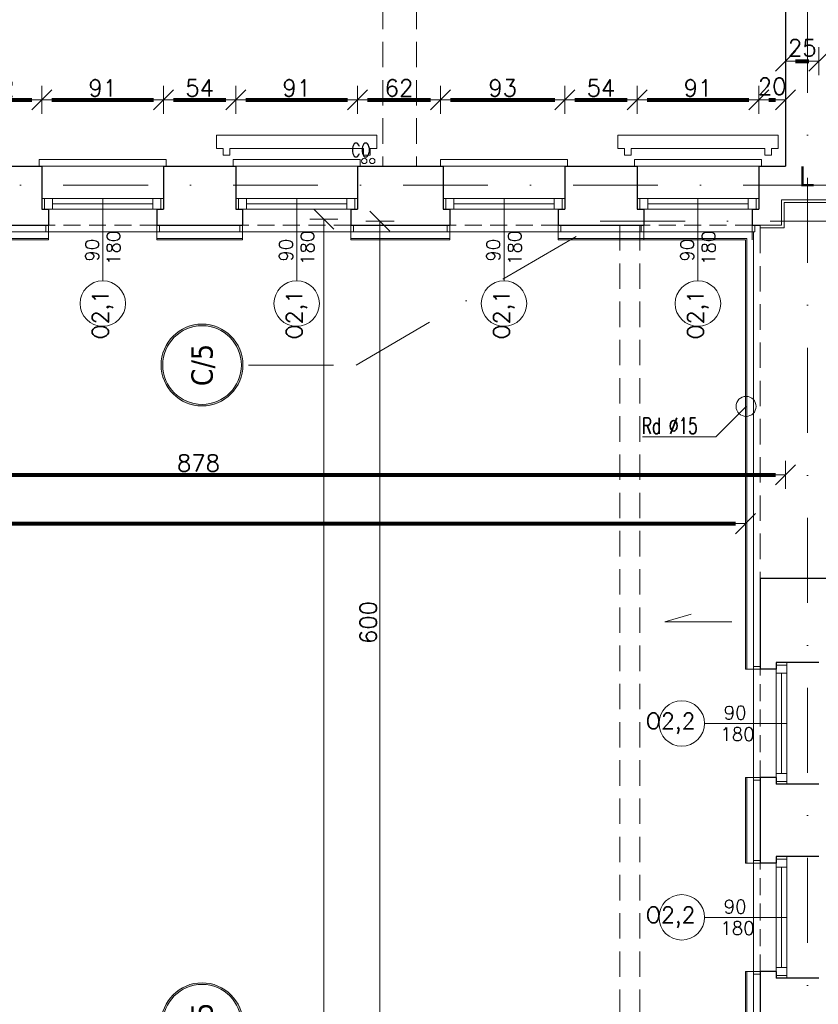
# Model space of a CAD drawing. Header units: metres. Extents: x 7408630 to 15602436, y 5561464 to 13303678.
# Tile 115 of 123: x 7413172 to 7413770, y 5565421 to 5566157. Entities that reach past the tile are written whole.
import ezdxf
from ezdxf.enums import TextEntityAlignment as Align

# ---------------------------------------------------------------- set-up
doc = ezdxf.new("R2010")
doc.units = ezdxf.units.M
doc.header["$MEASUREMENT"] = 0
doc.linetypes.add('DASHDOT', pattern=[25.4, 12.7, -6.35, 0, -6.35])
doc.linetypes.add('HIDDEN', pattern=[9.525, 6.35, -3.175])
for name, color, linetype, lineweight in [('!! 0_ Istn-okna', 6, 'Continuous', 13), ('!! 0_ Istn-sciany', 3, 'Continuous', 30), ('!! 0_ Istn-widok', 1, 'Continuous', 15), ('!! 0_ Opis', 8, 'Continuous', 13), ('!! 0_Istn-armatura', 6, 'Continuous', 9), ('!! 0_Istn-cienka', 4, 'Continuous', 9), ('!! 0_Opis_okna', 8, 'Continuous', 15), ('!! 0_Opis_pom', 9, 'Continuous', 13), ('!! 0_Osie', 1, 'DASHDOT', 13), ('!! 1_ tynk zewn  - nowy', 21, 'Continuous', 20), ('!! 1_OPIS POM NOWE', 140, 'Continuous', 5), ('!! 2_ remont Ocieplenie', 4, 'ZIGZAG', 5), ('!! wymiary osi', 250, 'Continuous', 5), ('0-osie-liniA', 14, 'DASHDOT', 5), ('0-osie-tx', 66, 'Continuous', 9), ('Granica', 112, 'Continuous', 80)]:
    doc.layers.add(name, color=color, linetype=linetype, lineweight=lineweight)
doc.layers.add('!! 0_Istn-grzejniki', color=7, linetype='Continuous', lineweight=0, plot=False)
doc.layers.add('Powierzchnia', color=140, linetype='Continuous', lineweight=5, plot=False)
doc.layers.add('!! 2_oznaczenia narozniki', color=7, linetype='Continuous')
doc.styles.add('50', font='ROMANS.shx', dxfattribs={"width": 0.8, "oblique": 10, "height": 10})
doc.styles.add('ARCHETYP', font='romans.shx', dxfattribs={"height": 15})
doc.styles.add('ARIAL', font='tahoma.ttf')
doc.styles.add('TAHOMA', font='tahoma.ttf')
doc.styles.add('TXT', font='simplex.shx')
doc.linetypes.add('ZIGZAG', pattern='A,0.00254,-5.08,[131,ltypeshp.shx,S=5.08,R=0,X=-5.08,Y=0],-10.16,[131,ltypeshp.shx,S=5.08,R=180,X=5.08,Y=0],-5.08', length=20.32254)
doc.dimstyles.new('DIM50', dxfattribs={"dimscale": 5, "dimtxt": 2, "dimasz": 1, "dimexe": 0, "dimexo": 0, "dimgap": 0.5, "dimtad": 1, "dimdec": 4, "dimrnd": 0.5, "dimdsep": 46, "dimtxsty": 'TXT', "dimblk": 'TICK1', "dimblk1": 'TICK1', "dimblk2": 'TICK1', "dimsah": 1, "dimcen": 0, "dimse1": 1, "dimse2": 1, "dimclrd": 1, "dimclre": 7, "dimclrt": 9, "dimadec": 0, "dimazin": 0, "dimtfac": 1, "dimtdec": 4, "dimtmove": 2, "dimatfit": 3, "dimldrblk": 'TICK1', "dimfxl": 1, "dimtolj": 1, "dimarcsym": 0})

# ---------------------------------------------------------------- blocks, each defined once
blk = doc.blocks.new('*U430')
h = blk.add_hatch(color=256)
edge = h.paths.add_edge_path()
edge.add_arc((0, 0), 30.6, 0, 360)
edge = h.paths.add_edge_path(flags=17)
edge.add_arc((0, 0), 29.4, 0, 360)
for radius in [30.6, 29.4]:
    blk.add_circle((0, 0), radius)
at = {"style": 'TAHOMA', "flags": 8}
blk.add_attdef('ANSICHTSNUMMER', text='', height=16, dxfattribs=at).set_placement((0, 0), align=Align.MIDDLE_CENTER)
blk = doc.blocks.new('TICK1')
at = {"color": 2}
blk.add_line((-1, -1), (1, 1), dxfattribs=at)
at = {"color": 0}
for p, q in [((0, -1.4), (0, 1.4)), ((0, 0), (-1, 0))]:
    blk.add_line(p, q, dxfattribs=at)
blk = doc.blocks.new('*D1026')
at = {"layer": '!! wymiary osi', "color": 1, "lineweight": -2, "transparency": 16777216}
blk.add_line((51630.44, -197482.59), (51630.44, -195696.09), dxfattribs=at)
at = {"layer": 'DEFPOINTS', "color": 0, "transparency": 16777216}
for p in [(51630.44, -195688.59), (51851.71, -195688.59), (51851.71, -197490.09)]:
    blk.add_point(p, dxfattribs=at)
at = {"layer": '!! wymiary osi', "color": 1, "lineweight": -2, "transparency": 16777216, "xscale": 7.5, "yscale": 7.5, "zscale": 7.5}
for p, rotation in [((51630.44, -195688.59), 90), ((51630.44, -197490.09), 270)]:
    blk.add_blockref('TICK1', p, dxfattribs=dict(at, rotation=rotation))
at = {"layer": '!! wymiary osi', "color": 9, "transparency": 16777216, "insert": (51621.69, -196589.34), "char_height": 12.5, "attachment_point": 5, "rotation": 90, "style": 'TXT'}
blk.add_mtext('\\A1;1801.5', dxfattribs=at)
blk = doc.blocks.new('*D1030')
at = {"layer": '!! wymiary osi', "color": 1, "lineweight": -2, "transparency": 16777216}
blk.add_line((51672.46, -196282.59), (51672.46, -195697.59), dxfattribs=at)
at = {"layer": 'DEFPOINTS', "color": 0, "transparency": 16777216}
for p in [(51672.46, -195690.09), (51837.14, -195690.09), (51672.46, -196290.09)]:
    blk.add_point(p, dxfattribs=at)
at = {"layer": '!! wymiary osi', "color": 1, "lineweight": -2, "transparency": 16777216, "xscale": 7.5, "yscale": 7.5, "zscale": 7.5}
for p, rotation in [((51672.46, -195690.09), 90), ((51672.46, -196290.09), 270)]:
    blk.add_blockref('TICK1', p, dxfattribs=dict(at, rotation=rotation))
at = {"layer": '!! wymiary osi', "color": 9, "transparency": 16777216, "insert": (51663.71, -195990.09), "char_height": 12.5, "attachment_point": 5, "rotation": 90, "style": 'TXT'}
blk.add_mtext('\\A1;600', dxfattribs=at)
blk = doc.blocks.new('1_ok-opis')
blk.add_line((0, 111.61), (0, 50))
blk.add_circle((0, 128.61), 17)
at = {"style": '50', "oblique": 10, "width": 0.8}
for tag, rotation, p in [('NR', 90, (0, 128.61)), ('NR', 270, (0, 128.61)), ('SZEROKOŚĆ', 90, (-8, 78.29)), ('WYSOKOŚĆ', 270, (-8, 78.29)), ('WYSOKOŚĆ', 90, (8, 78.29)), ('SZEROKOŚĆ', 270, (8, 78.29))]:
    blk.add_attdef(tag, text='', height=10, rotation=rotation, dxfattribs=at).set_placement(p, align=Align.MIDDLE)
blk = doc.blocks.new('*D454')
at = {"layer": '!! wymiary osi', "color": 1, "lineweight": -2, "transparency": 16777216}
blk.add_line((73548.92, -195818.17), (74411.92, -195818.17), dxfattribs=at)
at = {"layer": 'DEFPOINTS', "color": 0, "transparency": 16777216}
for p in [(74419.42, -195818.17), (73541.42, -195854.74), (74419.42, -195854.74)]:
    blk.add_point(p, dxfattribs=at)
at = {"layer": '!! wymiary osi', "color": 1, "lineweight": -2, "transparency": 16777216, "xscale": 7.5, "yscale": 7.5, "zscale": 7.5, "rotation": 180}
blk.add_blockref('TICK1', (73541.42, -195818.17), dxfattribs=at)
at = {"layer": '!! wymiary osi', "color": 1, "lineweight": -2, "transparency": 16777216, "xscale": 7.5, "yscale": 7.5, "zscale": 7.5}
blk.add_blockref('TICK1', (74419.42, -195818.17), dxfattribs=at)
at = {"layer": '!! wymiary osi', "color": 9, "transparency": 16777216, "insert": (73980.42, -195809.42), "char_height": 12.5, "attachment_point": 5, "style": 'TXT'}
blk.add_mtext('\\A1;878', dxfattribs=at)
blk = doc.blocks.new('*D455')
at = {"layer": '!! wymiary osi', "color": 1, "lineweight": -2, "transparency": 16777216}
blk.add_line((74426.92, -195509.02), (74436.92, -195509.02), dxfattribs=at)
at = {"layer": 'DEFPOINTS', "color": 0, "transparency": 16777216}
for p in [(74444.42, -195509.02), (74419.42, -195545.59), (74444.42, -195545.59)]:
    blk.add_point(p, dxfattribs=at)
at = {"layer": '!! wymiary osi', "color": 1, "lineweight": -2, "transparency": 16777216, "xscale": 7.5, "yscale": 7.5, "zscale": 7.5, "rotation": 180}
blk.add_blockref('TICK1', (74419.42, -195509.02), dxfattribs=at)
at = {"layer": '!! wymiary osi', "color": 1, "lineweight": -2, "transparency": 16777216, "xscale": 7.5, "yscale": 7.5, "zscale": 7.5}
blk.add_blockref('TICK1', (74444.42, -195509.02), dxfattribs=at)
at = {"layer": '!! wymiary osi', "color": 9, "transparency": 16777216, "insert": (74431.92, -195499.02), "char_height": 12.5, "attachment_point": 5, "style": 'TXT'}
blk.add_mtext('\\A1;25', dxfattribs=at)
blk = doc.blocks.new('*D479')
at = {"layer": '!! wymiary osi', "color": 1, "lineweight": -2, "transparency": 16777216}
blk.add_line((71321.92, -195854.74), (74381.92, -195854.74), dxfattribs=at)
at = {"layer": 'DEFPOINTS', "color": 0, "transparency": 16777216}
for p in [(71314.42, -195642.59), (74389.42, -195642.59), (74389.42, -195854.74)]:
    blk.add_point(p, dxfattribs=at)
at = {"layer": '!! wymiary osi', "color": 1, "lineweight": -2, "transparency": 16777216, "xscale": 7.5, "yscale": 7.5, "zscale": 7.5, "rotation": 180}
blk.add_blockref('TICK1', (71314.42, -195854.74), dxfattribs=at)
at = {"layer": '!! wymiary osi', "color": 1, "lineweight": -2, "transparency": 16777216, "xscale": 7.5, "yscale": 7.5, "zscale": 7.5}
blk.add_blockref('TICK1', (74389.42, -195854.74), dxfattribs=at)
at = {"layer": '!! wymiary osi', "color": 9, "transparency": 16777216, "insert": (72851.92, -195845.99), "char_height": 12.5, "attachment_point": 5, "style": 'TXT'}
blk.add_mtext('\\A1;3075', dxfattribs=at)
blk = doc.blocks.new('*D493')
at = {"layer": '!! wymiary osi', "color": 1, "lineweight": -2, "transparency": 16777216}
blk.add_line((73808.92, -195537.8), (73855.92, -195537.8), dxfattribs=at)
at = {"layer": 'DEFPOINTS', "color": 0, "transparency": 16777216}
for p in [(73863.42, -195537.8), (73801.42, -195587.59), (73863.42, -195587.59)]:
    blk.add_point(p, dxfattribs=at)
at = {"layer": '!! wymiary osi', "color": 1, "lineweight": -2, "transparency": 16777216, "xscale": 7.5, "yscale": 7.5, "zscale": 7.5, "rotation": 180}
blk.add_blockref('TICK1', (73801.42, -195537.8), dxfattribs=at)
at = {"layer": '!! wymiary osi', "color": 1, "lineweight": -2, "transparency": 16777216, "xscale": 7.5, "yscale": 7.5, "zscale": 7.5}
blk.add_blockref('TICK1', (73863.42, -195537.8), dxfattribs=at)
at = {"layer": '!! wymiary osi', "color": 9, "transparency": 16777216, "insert": (73832.42, -195529.05), "char_height": 12.5, "attachment_point": 5, "style": 'TXT'}
blk.add_mtext('\\A1;62', dxfattribs=at)
blk = doc.blocks.new('*D494')
at = {"layer": '!! wymiary osi', "color": 1, "lineweight": -2, "transparency": 16777216}
blk.add_line((73870.92, -195537.8), (73946.92, -195537.8), dxfattribs=at)
at = {"layer": 'DEFPOINTS', "color": 0, "transparency": 16777216}
for p in [(73954.42, -195537.8), (73863.42, -195587.59), (73954.42, -195587.59)]:
    blk.add_point(p, dxfattribs=at)
at = {"layer": '!! wymiary osi', "color": 1, "lineweight": -2, "transparency": 16777216, "xscale": 7.5, "yscale": 7.5, "zscale": 7.5, "rotation": 180}
blk.add_blockref('TICK1', (73863.42, -195537.8), dxfattribs=at)
at = {"layer": '!! wymiary osi', "color": 1, "lineweight": -2, "transparency": 16777216, "xscale": 7.5, "yscale": 7.5, "zscale": 7.5}
blk.add_blockref('TICK1', (73954.42, -195537.8), dxfattribs=at)
at = {"layer": '!! wymiary osi', "color": 9, "transparency": 16777216, "insert": (73908.92, -195529.05), "char_height": 12.5, "attachment_point": 5, "style": 'TXT'}
blk.add_mtext('\\A1;91', dxfattribs=at)
blk = doc.blocks.new('*D495')
at = {"layer": '!! wymiary osi', "color": 1, "lineweight": -2, "transparency": 16777216}
blk.add_line((73961.92, -195537.8), (74000.92, -195537.8), dxfattribs=at)
at = {"layer": 'DEFPOINTS', "color": 0, "transparency": 16777216}
for p in [(74008.42, -195537.8), (73954.42, -195587.59), (74008.42, -195587.59)]:
    blk.add_point(p, dxfattribs=at)
at = {"layer": '!! wymiary osi', "color": 1, "lineweight": -2, "transparency": 16777216, "xscale": 7.5, "yscale": 7.5, "zscale": 7.5, "rotation": 180}
blk.add_blockref('TICK1', (73954.42, -195537.8), dxfattribs=at)
at = {"layer": '!! wymiary osi', "color": 1, "lineweight": -2, "transparency": 16777216, "xscale": 7.5, "yscale": 7.5, "zscale": 7.5}
blk.add_blockref('TICK1', (74008.42, -195537.8), dxfattribs=at)
at = {"layer": '!! wymiary osi', "color": 9, "transparency": 16777216, "insert": (73981.42, -195529.05), "char_height": 12.5, "attachment_point": 5, "style": 'TXT'}
blk.add_mtext('\\A1;54', dxfattribs=at)
blk = doc.blocks.new('*D496')
at = {"layer": '!! wymiary osi', "color": 1, "lineweight": -2, "transparency": 16777216}
blk.add_line((74015.92, -195537.8), (74091.92, -195537.8), dxfattribs=at)
at = {"layer": 'DEFPOINTS', "color": 0, "transparency": 16777216}
for p in [(74099.42, -195537.8), (74008.42, -195587.59), (74099.42, -195588.93)]:
    blk.add_point(p, dxfattribs=at)
at = {"layer": '!! wymiary osi', "color": 1, "lineweight": -2, "transparency": 16777216, "xscale": 7.5, "yscale": 7.5, "zscale": 7.5, "rotation": 180}
blk.add_blockref('TICK1', (74008.42, -195537.8), dxfattribs=at)
at = {"layer": '!! wymiary osi', "color": 1, "lineweight": -2, "transparency": 16777216, "xscale": 7.5, "yscale": 7.5, "zscale": 7.5}
blk.add_blockref('TICK1', (74099.42, -195537.8), dxfattribs=at)
at = {"layer": '!! wymiary osi', "color": 9, "transparency": 16777216, "insert": (74053.92, -195529.05), "char_height": 12.5, "attachment_point": 5, "style": 'TXT'}
blk.add_mtext('\\A1;91', dxfattribs=at)
blk = doc.blocks.new('*D497')
at = {"layer": '!! wymiary osi', "color": 1, "lineweight": -2, "transparency": 16777216}
blk.add_line((74106.92, -195537.8), (74153.92, -195537.8), dxfattribs=at)
at = {"layer": 'DEFPOINTS', "color": 0, "transparency": 16777216}
for p in [(74161.42, -195537.8), (74099.42, -195588.93), (74161.42, -195587.59)]:
    blk.add_point(p, dxfattribs=at)
at = {"layer": '!! wymiary osi', "color": 1, "lineweight": -2, "transparency": 16777216, "xscale": 7.5, "yscale": 7.5, "zscale": 7.5, "rotation": 180}
blk.add_blockref('TICK1', (74099.42, -195537.8), dxfattribs=at)
at = {"layer": '!! wymiary osi', "color": 1, "lineweight": -2, "transparency": 16777216, "xscale": 7.5, "yscale": 7.5, "zscale": 7.5}
blk.add_blockref('TICK1', (74161.42, -195537.8), dxfattribs=at)
at = {"layer": '!! wymiary osi', "color": 9, "transparency": 16777216, "insert": (74130.42, -195529.05), "char_height": 12.5, "attachment_point": 5, "style": 'TXT'}
blk.add_mtext('\\A1;62', dxfattribs=at)
blk = doc.blocks.new('*D498')
at = {"layer": '!! wymiary osi', "color": 1, "lineweight": -2, "transparency": 16777216}
blk.add_line((74168.92, -195537.8), (74246.92, -195537.8), dxfattribs=at)
at = {"layer": 'DEFPOINTS', "color": 0, "transparency": 16777216}
for p in [(74254.42, -195537.8), (74161.42, -195587.59), (74254.42, -195587.59)]:
    blk.add_point(p, dxfattribs=at)
at = {"layer": '!! wymiary osi', "color": 1, "lineweight": -2, "transparency": 16777216, "xscale": 7.5, "yscale": 7.5, "zscale": 7.5, "rotation": 180}
blk.add_blockref('TICK1', (74161.42, -195537.8), dxfattribs=at)
at = {"layer": '!! wymiary osi', "color": 1, "lineweight": -2, "transparency": 16777216, "xscale": 7.5, "yscale": 7.5, "zscale": 7.5}
blk.add_blockref('TICK1', (74254.42, -195537.8), dxfattribs=at)
at = {"layer": '!! wymiary osi', "color": 9, "transparency": 16777216, "insert": (74207.92, -195529.05), "char_height": 12.5, "attachment_point": 5, "style": 'TXT'}
blk.add_mtext('\\A1;93', dxfattribs=at)
blk = doc.blocks.new('*D499')
at = {"layer": '!! wymiary osi', "color": 1, "lineweight": -2, "transparency": 16777216}
blk.add_line((74261.92, -195537.8), (74300.92, -195537.8), dxfattribs=at)
at = {"layer": 'DEFPOINTS', "color": 0, "transparency": 16777216}
for p in [(74308.42, -195537.8), (74254.42, -195587.59), (74308.42, -195587.59)]:
    blk.add_point(p, dxfattribs=at)
at = {"layer": '!! wymiary osi', "color": 1, "lineweight": -2, "transparency": 16777216, "xscale": 7.5, "yscale": 7.5, "zscale": 7.5, "rotation": 180}
blk.add_blockref('TICK1', (74254.42, -195537.8), dxfattribs=at)
at = {"layer": '!! wymiary osi', "color": 1, "lineweight": -2, "transparency": 16777216, "xscale": 7.5, "yscale": 7.5, "zscale": 7.5}
blk.add_blockref('TICK1', (74308.42, -195537.8), dxfattribs=at)
at = {"layer": '!! wymiary osi', "color": 9, "transparency": 16777216, "insert": (74281.42, -195529.05), "char_height": 12.5, "attachment_point": 5, "style": 'TXT'}
blk.add_mtext('\\A1;54', dxfattribs=at)
blk = doc.blocks.new('*D500')
at = {"layer": '!! wymiary osi', "color": 1, "lineweight": -2, "transparency": 16777216}
blk.add_line((74315.92, -195537.8), (74391.92, -195537.8), dxfattribs=at)
at = {"layer": 'DEFPOINTS', "color": 0, "transparency": 16777216}
for p in [(74399.42, -195537.8), (74308.42, -195587.59), (74399.42, -195587.59)]:
    blk.add_point(p, dxfattribs=at)
at = {"layer": '!! wymiary osi', "color": 1, "lineweight": -2, "transparency": 16777216, "xscale": 7.5, "yscale": 7.5, "zscale": 7.5, "rotation": 180}
blk.add_blockref('TICK1', (74308.42, -195537.8), dxfattribs=at)
at = {"layer": '!! wymiary osi', "color": 1, "lineweight": -2, "transparency": 16777216, "xscale": 7.5, "yscale": 7.5, "zscale": 7.5}
blk.add_blockref('TICK1', (74399.42, -195537.8), dxfattribs=at)
at = {"layer": '!! wymiary osi', "color": 9, "transparency": 16777216, "insert": (74353.92, -195529.05), "char_height": 12.5, "attachment_point": 5, "style": 'TXT'}
blk.add_mtext('\\A1;91', dxfattribs=at)
blk = doc.blocks.new('*D501')
at = {"layer": '!! wymiary osi', "color": 1, "lineweight": -2, "transparency": 16777216}
blk.add_line((74406.92, -195537.8), (74411.92, -195537.8), dxfattribs=at)
at = {"layer": 'DEFPOINTS', "color": 0, "transparency": 16777216}
for p in [(74419.42, -195537.8), (74399.42, -195587.59), (74419.42, -195587.59)]:
    blk.add_point(p, dxfattribs=at)
at = {"layer": '!! wymiary osi', "color": 1, "lineweight": -2, "transparency": 16777216, "xscale": 7.5, "yscale": 7.5, "zscale": 7.5, "rotation": 180}
blk.add_blockref('TICK1', (74399.42, -195537.8), dxfattribs=at)
at = {"layer": '!! wymiary osi', "color": 1, "lineweight": -2, "transparency": 16777216, "xscale": 7.5, "yscale": 7.5, "zscale": 7.5}
blk.add_blockref('TICK1', (74419.42, -195537.8), dxfattribs=at)
at = {"layer": '!! wymiary osi', "color": 9, "transparency": 16777216, "insert": (74409.42, -195527.8), "char_height": 12.5, "attachment_point": 5, "style": 'TXT'}
blk.add_mtext('\\A1;20', dxfattribs=at)
blk = doc.blocks.new('BLOK OSI')
at = {"layer": '0-osie-liniA', "ltscale": 5}
for points in [[(51992.21142, -199661.23318), (51992.21142, -193642.4104)], [(48639.33021, -195663.0883), (55424.2848, -195663.0883)], [(51574.26032, -195797.61414), (51654.70835, -195797.61414), (51841.21802, -195688.5883)], [(51837.14395, -195690.0883), (53504.05566, -195690.0883)]]:
    blk.add_lwpolyline(points, dxfattribs=at)
at = {"layer": '0-osie-tx'}
ref = blk.add_blockref('*U430', (51539.43302, -195797.61414), dxfattribs=dict(at, rotation=270))
ref.add_attrib('ANSICHTSNUMMER', 'C/5', dxfattribs={"layer": '0', "height": 16, "rotation": 90, "style": 'TAHOMA', "flags": 8}).set_placement((51539.43302, -195797.61414), align=Align.MIDDLE_CENTER)
ref = blk.add_blockref('*U430', (51539.43302, -196290.0883), dxfattribs=dict(at, rotation=270))
ref.add_attrib('ANSICHTSNUMMER', 'C/5', dxfattribs={"layer": '0', "height": 16, "rotation": 90, "style": 'TAHOMA', "flags": 8}).set_placement((51539.43302, -196290.0883), align=Align.MIDDLE_CENTER)
at = {"layer": '!! wymiary osi'}
for base, p1, p2, picture, middle in [((51630.43546, -195688.5883), (51851.71142, -197490.0883), (51851.71142, -195688.5883), '*D1026', (51621.68546, -196589.3383)), ((51672.45727, -195690.0883), (51672.45727, -196290.0883), (51837.14395, -195690.0883), '*D1030', (51663.70727, -195990.0883))]:
    dim = blk.add_linear_dim(base=base, p1=p1, p2=p2, angle=90, dimstyle='DIM50', dxfattribs=at)
    dim.commit()
    dim.dimension.update_dxf_attribs({"geometry": picture, "text_midpoint": middle})
blk = doc.blocks.new('A$C9c944097')
at = {"layer": '!! 0_ Istn-okna'}
for points in [[(2486.5, -1233.47213), (2577.5, -1233.47213)], [(2631.5, -1233.47213), (2722.5, -1233.47213)], [(2786.5, -1233.47213), (2877.5, -1233.47213)], [(2931.5, -1233.47213), (3022.5, -1233.47213)], [(2486.5, -1241.47213), (2577.5, -1241.47213)], [(2494.5, -1237.47213), (2569.5, -1237.47213)], [(2631.5, -1241.47213), (2722.5, -1241.47213)], [(2639.5, -1237.47213), (2714.5, -1237.47213)], [(2786.5, -1241.47213), (2877.5, -1241.47213)], [(2794.5, -1237.47213), (2869.5, -1237.47213)], [(2931.5, -1241.47213), (3022.5, -1241.47213)], [(2939.5, -1237.47213), (3014.5, -1237.47213)], [(3035.5, -1580.47213), (3035.5, -1671.47213)], [(3043.5, -1580.47213), (3043.5, -1671.47213)], [(3039.5, -1588.47213), (3039.5, -1663.47213)], [(3035.5, -1725.47213), (3035.5, -1816.47213)], [(3043.5, -1725.47213), (3043.5, -1816.47213)], [(3039.5, -1733.47213), (3039.5, -1808.47213)]]:
    blk.add_lwpolyline(points, dxfattribs=at)
for points in [[(2488.5, -1241.47213), (2494.5, -1241.47213), (2494.5, -1233.47213), (2488.5, -1233.47213)], [(2569.5, -1241.47213), (2575.5, -1241.47213), (2575.5, -1233.47213), (2569.5, -1233.47213)], [(2633.5, -1241.47213), (2639.5, -1241.47213), (2639.5, -1233.47213), (2633.5, -1233.47213)], [(2714.5, -1241.47213), (2720.5, -1241.47213), (2720.5, -1233.47213), (2714.5, -1233.47213)], [(2788.5, -1241.47213), (2794.5, -1241.47213), (2794.5, -1233.47213), (2788.5, -1233.47213)], [(2869.5, -1241.47213), (2875.5, -1241.47213), (2875.5, -1233.47213), (2869.5, -1233.47213)], [(2933.5, -1241.47213), (2939.5, -1241.47213), (2939.5, -1233.47213), (2933.5, -1233.47213)], [(3014.5, -1241.47213), (3020.5, -1241.47213), (3020.5, -1233.47213), (3014.5, -1233.47213)], [(3035.5, -1582.47213), (3035.5, -1588.47213), (3043.5, -1588.47213), (3043.5, -1582.47213)], [(3035.5, -1663.47213), (3035.5, -1669.47213), (3043.5, -1669.47213), (3043.5, -1663.47213)], [(3035.5, -1727.47213), (3035.5, -1733.47213), (3043.5, -1733.47213), (3043.5, -1727.47213)], [(3035.5, -1808.47213), (3035.5, -1814.47213), (3043.5, -1814.47213), (3043.5, -1808.47213)]]:
    blk.add_lwpolyline(points, close=True, dxfattribs=at)
at = {"layer": '!! 0_ Istn-sciany'}
for points in [[(3042.5, -573.47213), (3042.5, -1209.47213)], [(2422.5, -1209.47213), (2486.5, -1209.47213)], [(2486.5, -1209.47213), (2486.5, -1241.47213)], [(2577.5, -1209.47213), (2631.5, -1209.47213)], [(2577.5, -1209.47213), (2577.5, -1241.47213)], [(2631.5, -1209.47213), (2631.5, -1241.47213)], [(2722.5, -1209.47213), (2786.5, -1209.47213)], [(2722.5, -1209.47213), (2722.5, -1241.47213)], [(2786.5, -1209.47213), (2786.5, -1241.47213)], [(2877.5, -1209.47213), (2931.5, -1209.47213)], [(2877.5, -1209.47213), (2877.5, -1241.47213)], [(2931.5, -1209.47213), (2931.5, -1241.47213)], [(3022.5, -1209.47213), (3042.5, -1209.47213)], [(3022.5, -1209.47213), (3022.5, -1241.47213)], [(2486.5, -1241.47213), (2491.5, -1241.47213)], [(2491.5, -1241.47213), (2491.5, -1253.47213)], [(2572.5, -1241.47213), (2577.5, -1241.47213)], [(2572.5, -1241.47213), (2572.5, -1253.47213)], [(2631.5, -1241.47213), (2636.5, -1241.47213)], [(2636.5, -1241.47213), (2636.5, -1253.47213)], [(2717.5, -1241.47213), (2722.5, -1241.47213)], [(2717.5, -1241.47213), (2717.5, -1253.47213)], [(2786.5, -1241.47213), (2791.5, -1241.47213)], [(2791.5, -1241.47213), (2791.5, -1253.47213)], [(2872.5, -1241.47213), (2877.5, -1241.47213)], [(2872.5, -1241.47213), (2872.5, -1253.47213)], [(2931.5, -1241.47213), (2936.5, -1241.47213)], [(2936.5, -1241.47213), (2936.5, -1253.47213)], [(3017.5, -1241.47213), (3022.5, -1241.47213)], [(3017.5, -1241.47213), (3017.5, -1253.47213)], [(2417.5, -1253.47213), (2491.5, -1253.47213)], [(2572.5, -1253.47213), (2636.5, -1253.47213)], [(2717.5, -1253.47213), (2791.5, -1253.47213)], [(2872.5, -1253.47213), (2936.5, -1253.47213)], [(3017.5, -1253.47213), (3023.5, -1253.47213)], [(3023.5, -1517.47213), (3208.5, -1517.47213)], [(3023.5, -1517.47213), (3023.5, -1585.47213)], [(3035.5, -1580.47213), (3035.5, -1585.47213)], [(3067.5, -1580.47213), (3035.5, -1580.47213)], [(3035.5, -1585.47213), (3023.5, -1585.47213)], [(3023.5, -1666.47213), (3023.5, -1730.47213)], [(3035.5, -1666.47213), (3023.5, -1666.47213)], [(3035.5, -1666.47213), (3035.5, -1671.47213)], [(3067.5, -1671.47213), (3035.5, -1671.47213)], [(3035.5, -1725.47213), (3035.5, -1730.47213)], [(3067.5, -1725.47213), (3035.5, -1725.47213)], [(3035.5, -1730.47213), (3023.5, -1730.47213)], [(3023.5, -1811.47213), (3023.5, -1885.47213)], [(3035.5, -1811.47213), (3023.5, -1811.47213)], [(3035.5, -1811.47213), (3035.5, -1816.47213)], [(3067.5, -1816.47213), (3035.5, -1816.47213)]]:
    blk.add_lwpolyline(points, dxfattribs=at)
at = {"layer": '!! 0_ Istn-widok', "linetype": 'HIDDEN', "ltscale": 3}
for p, q in [((2741.50659, -573.47213), (2741.50659, -1209.47213)), ((2766.50659, -573.47213), (2766.50659, -1209.47213))]:
    blk.add_line(p, q, dxfattribs=at)
at = {"layer": '!! 0_ Istn-widok'}
for points in [[(2484.5, -1204.47213), (2579.5, -1204.47213)], [(2484.5, -1209.47213), (2484.5, -1204.47213)], [(2579.5, -1209.47213), (2579.5, -1204.47213)], [(2629.5, -1204.47213), (2724.5, -1204.47213)], [(2629.5, -1209.47213), (2629.5, -1204.47213)], [(2724.5, -1209.47213), (2724.5, -1204.47213)], [(2784.5, -1204.47213), (2879.5, -1204.47213)], [(2784.5, -1209.47213), (2784.5, -1204.47213)], [(2879.5, -1209.47213), (2879.5, -1204.47213)], [(2929.5, -1204.47213), (3024.5, -1204.47213)], [(2929.5, -1209.47213), (2929.5, -1204.47213)], [(3024.5, -1209.47213), (3024.5, -1204.47213)], [(3039.5, -1234.47213), (3667.5, -1234.47213)], [(3039.5, -1234.47213), (3039.5, -1253.47213)], [(3041.5, -1236.47213), (3077.5, -1236.47213)], [(3041.5, -1236.47213), (3041.5, -1255.47213)], [(2489.5, -1253.47213), (2489.5, -1258.47213)], [(2574.5, -1258.47213), (2489.5, -1258.47213)], [(2574.5, -1253.47213), (2574.5, -1258.47213)], [(2634.5, -1253.47213), (2634.5, -1258.47213)], [(2719.5, -1258.47213), (2634.5, -1258.47213)], [(2719.5, -1253.47213), (2719.5, -1258.47213)], [(2789.5, -1253.47213), (2789.5, -1258.47213)], [(2874.5, -1258.47213), (2789.5, -1258.47213)], [(2874.5, -1253.47213), (2874.5, -1258.47213)], [(2934.5, -1253.47213), (2934.5, -1258.47213)], [(3019.5, -1258.47213), (2934.5, -1258.47213)], [(3019.5, -1253.47213), (3019.5, -1258.47213)], [(3023.5, -1253.47213), (3039.5, -1253.47213)], [(3023.5, -1255.47213), (3023.5, -1253.47213)], [(3023.5, -1255.47213), (3041.5, -1255.47213)], [(3018.5, -1668.47213), (3018.5, -1583.47213)], [(3023.5, -1583.47213), (3018.5, -1583.47213)], [(3023.5, -1668.47213), (3018.5, -1668.47213)], [(3018.5, -1813.47213), (3018.5, -1728.47213)], [(3023.5, -1728.47213), (3018.5, -1728.47213)], [(3023.5, -1813.47213), (3018.5, -1813.47213)]]:
    blk.add_lwpolyline(points, dxfattribs=at)
at = {"layer": '!! 0_ Istn-widok', "linetype": 'HIDDEN', "ltscale": 3}
for points in [[(2918.5, -1253.47213), (2918.5, -3135.47213)], [(2933.5, -1253.47213), (2933.5, -3135.47213)], [(3023.5, -1255.47213), (3023.5, -1517.47213)]]:
    blk.add_lwpolyline(points, dxfattribs=at)
at = {"layer": '!! 0_ Istn-widok'}
blk.add_circle((3013, -1388.97213), 7.5, dxfattribs=at)
at = {"layer": '!! 0_ Opis'}
for points in [[(2990.3628, -1411.60933), (3013, -1388.97213)], [(2990.3628, -1411.60933), (2935.47747, -1411.60933)], [(2952.32013, -1550.13681), (2971.83276, -1544.30781)], [(3002.32013, -1550.13681), (2952.32013, -1550.13681)]]:
    blk.add_lwpolyline(points, dxfattribs=at)
at = {"layer": '!! 0_Istn-armatura'}
for centre in [(2727.5, -1205.47213), (2733.5, -1205.47213)]:
    blk.add_circle(centre, 2, dxfattribs=at)
at = {"layer": '!! 0_Istn-cienka', "linetype": 'HIDDEN', "ltscale": 2}
for points in [[(2486.5, -1209.47213), (2577.5, -1209.47213)], [(2631.5, -1209.47213), (2722.5, -1209.47213)], [(2786.5, -1209.47213), (2877.5, -1209.47213)], [(2931.5, -1209.47213), (3022.5, -1209.47213)], [(2572.5, -1253.47213), (2491.5, -1253.47213)], [(2717.5, -1253.47213), (2636.5, -1253.47213)], [(2872.5, -1253.47213), (2791.5, -1253.47213)], [(3017.5, -1253.47213), (2936.5, -1253.47213)], [(3023.5, -1666.47213), (3023.5, -1585.47213)], [(3023.5, -1811.47213), (3023.5, -1730.47213)]]:
    blk.add_lwpolyline(points, dxfattribs=at)
at = {"layer": '!! 0_Istn-grzejniki'}
for points in [[(2622, -1201.22213), (2622, -1196.22213), (2617, -1196.22213), (2617, -1186.22213), (2737, -1186.22213), (2737, -1196.22213), (2732, -1196.22213), (2732, -1201.22213), (2727, -1201.22213), (2727, -1196.22213), (2627, -1196.22213), (2627, -1201.22213)], [(2922, -1201.22213), (2922, -1196.22213), (2917, -1196.22213), (2917, -1186.22213), (3037, -1186.22213), (3037, -1196.22213), (3032, -1196.22213), (3032, -1201.22213), (3027, -1201.22213), (3027, -1196.22213), (2927, -1196.22213), (2927, -1201.22213)]]:
    blk.add_lwpolyline(points, close=True, dxfattribs=at)
at = {"layer": '!! 1_ tynk zewn  - nowy'}
for points in [[(2491.5, -1253.47213), (2491.5, -1264.47213)], [(2572.5, -1253.47213), (2572.5, -1264.47213)], [(2636.5, -1253.47213), (2636.5, -1264.47213)], [(2717.5, -1253.47213), (2717.5, -1264.47213)], [(2791.5, -1253.47213), (2791.5, -1264.47213)], [(2872.5, -1253.47213), (2872.5, -1264.47213)], [(2936.5, -1253.47213), (2936.5, -1264.47213)], [(3017.5, -1253.47213), (3017.5, -1264.47213)], [(2491.5, -1263.47213), (2417.5, -1263.47213)], [(2491.5, -1264.47213), (2417.5, -1264.47213)], [(2636.5, -1263.47213), (2572.5, -1263.47213)], [(2636.5, -1264.47213), (2572.5, -1264.47213)], [(2791.5, -1263.47213), (2717.5, -1263.47213)], [(2791.5, -1264.47213), (2717.5, -1264.47213)], [(3013.5, -1585.47213), (3013.5, -1263.47213), (2872.5, -1263.47213)], [(3012.5, -1585.47213), (3012.5, -1264.47213), (2872.5, -1264.47213)], [(3023.5, -1585.47213), (3012.5, -1585.47213)], [(3012.5, -1730.47213), (3012.5, -1666.47213)], [(3023.5, -1666.47213), (3012.5, -1666.47213)], [(3013.5, -1730.47213), (3013.5, -1666.47213)], [(3023.5, -1730.47213), (3012.5, -1730.47213)], [(3012.5, -1885.47213), (3012.5, -1811.47213)], [(3023.5, -1811.47213), (3012.5, -1811.47213)], [(3013.5, -1885.47213), (3013.5, -1811.47213)]]:
    blk.add_lwpolyline(points, dxfattribs=at)
at = {"layer": '!! 2_ remont Ocieplenie', "linetype": 'ZIGZAG', "ltscale": 0.75}
for points in [[(2491.5, -1258.47213), (2417.5, -1258.47213)], [(2636.5, -1258.47213), (2572.5, -1258.47213)], [(2791.5, -1258.47213), (2717.5, -1258.47213)], [(3018.5, -1585.47213), (3018.5, -1258.47213), (2872.5, -1258.47213)], [(3018.5, -1730.47213), (3018.5, -1666.47213)], [(3018.5, -1885.47213), (3018.5, -1811.47213)]]:
    blk.add_lwpolyline(points, dxfattribs=at)
at = {"layer": 'Powierzchnia'}
blk.add_lwpolyline([(2164.5, -1209.47213), (3042.5, -1209.47213), (3042.5, -573.47213), (2164.5, -573.47213)], close=True, dxfattribs=at)
at = {"layer": '!! 0_Opis_okna'}
ref = blk.add_blockref('1_ok-opis', (2532, -1183.47213), dxfattribs=dict(at, rotation=180))
ref.add_attrib('SZEROKOŚĆ', '90', dxfattribs={"layer": '0', "height": 10, "rotation": 90, "style": 'ARCHETYP'}).set_placement((2524, -1272.19254), align=Align.MIDDLE)
ref.add_attrib('WYSOKOŚĆ', '180', dxfattribs={"layer": '0', "height": 10, "rotation": 90, "style": 'ARCHETYP'}).set_placement((2540, -1270.41908), align=Align.MIDDLE)
ref.add_attrib('NR', 'O2,1', dxfattribs={"layer": '0', "height": 12, "rotation": 90, "style": 'ARCHETYP'}).set_placement((2532, -1320.37357), align=Align.MIDDLE)
ref = blk.add_blockref('1_ok-opis', (2677, -1183.47213), dxfattribs=dict(at, rotation=180))
ref.add_attrib('SZEROKOŚĆ', '90', dxfattribs={"layer": '0', "height": 10, "rotation": 90, "style": 'ARCHETYP'}).set_placement((2669, -1272.19254), align=Align.MIDDLE)
ref.add_attrib('WYSOKOŚĆ', '180', dxfattribs={"layer": '0', "height": 10, "rotation": 90, "style": 'ARCHETYP'}).set_placement((2685, -1270.41908), align=Align.MIDDLE)
ref.add_attrib('NR', 'O2,1', dxfattribs={"layer": '0', "height": 12, "rotation": 90, "style": 'ARCHETYP'}).set_placement((2677, -1320.37357), align=Align.MIDDLE)
ref = blk.add_blockref('1_ok-opis', (2832, -1183.47213), dxfattribs=dict(at, rotation=180))
ref.add_attrib('SZEROKOŚĆ', '90', dxfattribs={"layer": '0', "height": 10, "rotation": 90, "style": 'ARCHETYP'}).set_placement((2824, -1272.19254), align=Align.MIDDLE)
ref.add_attrib('WYSOKOŚĆ', '180', dxfattribs={"layer": '0', "height": 10, "rotation": 90, "style": 'ARCHETYP'}).set_placement((2840, -1270.41908), align=Align.MIDDLE)
ref.add_attrib('NR', 'O2,1', dxfattribs={"layer": '0', "height": 12, "rotation": 90, "style": 'ARCHETYP'}).set_placement((2832, -1320.37357), align=Align.MIDDLE)
ref = blk.add_blockref('1_ok-opis', (2977, -1183.47213), dxfattribs=dict(at, rotation=180))
ref.add_attrib('SZEROKOŚĆ', '90', dxfattribs={"layer": '0', "height": 10, "rotation": 90, "style": 'ARCHETYP'}).set_placement((2969, -1272.19254), align=Align.MIDDLE)
ref.add_attrib('WYSOKOŚĆ', '180', dxfattribs={"layer": '0', "height": 10, "rotation": 90, "style": 'ARCHETYP'}).set_placement((2985, -1270.41908), align=Align.MIDDLE)
ref.add_attrib('NR', 'O2,1', dxfattribs={"layer": '0', "height": 12, "rotation": 90, "style": 'ARCHETYP'}).set_placement((2977, -1320.37357), align=Align.MIDDLE)
ref = blk.add_blockref('1_ok-opis', (3093.5, -1625.97213), dxfattribs=dict(at, rotation=89.99999999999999))
ref.add_attrib('SZEROKOŚĆ', '90', dxfattribs={"layer": '0', "height": 10, "style": 'ARCHETYP'}).set_placement((3004.77959, -1617.97213), align=Align.MIDDLE)
ref.add_attrib('WYSOKOŚĆ', '180', dxfattribs={"layer": '0', "height": 10, "style": 'ARCHETYP'}).set_placement((3006.55305, -1633.97213), align=Align.MIDDLE)
ref.add_attrib('NR', 'O2,2', dxfattribs={"layer": '0', "height": 12, "style": 'ARCHETYP'}).set_placement((2956.59855, -1625.97213), align=Align.MIDDLE)
ref = blk.add_blockref('1_ok-opis', (3093.5, -1770.97213), dxfattribs=dict(at, rotation=89.99999999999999))
ref.add_attrib('SZEROKOŚĆ', '90', dxfattribs={"layer": '0', "height": 10, "style": 'ARCHETYP'}).set_placement((3004.77959, -1762.97213), align=Align.MIDDLE)
ref.add_attrib('WYSOKOŚĆ', '180', dxfattribs={"layer": '0', "height": 10, "style": 'ARCHETYP'}).set_placement((3006.55305, -1778.97213), align=Align.MIDDLE)
ref.add_attrib('NR', 'O2,2', dxfattribs={"layer": '0', "height": 12, "style": 'ARCHETYP'}).set_placement((2956.59855, -1770.97213), align=Align.MIDDLE)
at = {"layer": '!! 0_Osie'}
blk.add_blockref('BLOK OSI', (-48933.21142, 194439.57635), dxfattribs=at)
at = {"layer": '!! 0_ Opis', "style": 'ARCHETYP', "width": 0.7}
blk.add_text('Rd %%C15', height=12, rotation=359.99999996, dxfattribs=at).set_placement((2935.11715, -1409.43593))
at = {"layer": '!! 0_Istn-armatura', "style": 'ARCHETYP', "width": 0.8}
blk.add_text('CO', height=10, rotation=0.00000004, dxfattribs=at).set_placement((2717.67669, -1202.29013))
at = {"layer": '!! 0_Opis_pom', "ltscale": 0.7, "style": 'ARIAL'}
for tag, p in [('B2,14', (2497.12282, -23.97252)), ('B2,12', (1965.56932, -35.77631)), ('B2,11', (1692.08817, -60.77765)), ('B2,16', (3818.15438, -63.71828)), ('B2,17', (4129.82322, -93.25972)), ('B2,19.1', (5324.74708, -87.92078)), ('B2,10', (1351.71035, -111.25665)), ('B2,15', (3189.46558, -109.69496)), ('B2,13', (2272.99389, -121.89624)), ('A2,5', (1075.52681, -127.78965)), ('B2,18', (4545.51277, -234.12017)), ('B2,19', (5775.76711, -239.42159)), ('A2,4', (318.83322, -329.3265)), ('A2.1', (994.53557, -353.44633)), ('B2.7', (3171.3557, -458.01164)), ('B2.2', (3599.26223, -690.3637)), ('A2.2', (994.53557, -692.67095)), ('B2,21', (4593.23787, -912.69388)), ('A2.3', (455.44717, -940.66614)), ('B2,9', (1798.58924, -939.09545)), ('B2,4', (3116.67143, -940.65712)), ('B2,3', (3297.35823, -941.16418)), ('B2,8', (2517.28573, -960.07338)), ('B2.1', (3927.81794, -970.24709)), ('B2,20', (5834.09772, -965.70749)), ('B2,5', (3309.56672, -1129.12418)), ('B2,6', (3122.36837, -1171.43557)), ('C2,2', (3435.86614, -1487.77973)), ('C2,1', (3957.73656, -2408.10352)), ('C2,3', (3457.72791, -2555.15039)), ('D1,1', (2554.19917, -3205.91504)), ('C2,4', (3866.78124, -3285.77383)), ('D1,4', (1780.27581, -3366.18103)), ('D1,6', (1380.86316, -3373.10994)), ('D1,3', (2098.36626, -3546.18257)), ('C2,5', (3178.15957, -3610.67242)), ('D1,5', (1914.6928, -3621.18339)), ('D1,2', (2201.15492, -3794.18451)), ('D1,7', (477.95048, -4408.76849)), ('D1,8', (338.43039, -4834.32895))]:
    blk.add_attdef(tag, text='', height=11.968, dxfattribs=at).set_placement(p, align=Align.MIDDLE_CENTER)
at = {"layer": '!! 1_OPIS POM NOWE', "style": 'ARIAL'}
for tag, p in [('C2.5B', (3593.7377, -3168.5911)), ('C2,5C', (3526.78796, -3281.02046)), ('C2.4', (3997.15534, -3347.99835)), ('E2,2', (2945.33506, -3413.31629)), ('C2,5A', (3566.4961, -3615.37865)), ('E2.9', (3984.52714, -3783.77287)), ('E2.7', (4645.53364, -3784.14655)), ('D1,2', (2903.25587, -3794.18451)), ('E2.2', (3405.83089, -4049.74196)), ('E2.8', (4380.36687, -4058.97571)), ('E2.6', (5154.87983, -4066.29138)), ('E2.1', (4427.07303, -4318.94156)), ('E2,3', (3401.59976, -4465.83792)), ('E2.4', (3758.95342, -4705.0924)), ('E2.5', (5238.11734, -4786.79525))]:
    blk.add_attdef(tag, text='', height=11.968, dxfattribs=at).set_placement(p, align=Align.MIDDLE_CENTER)
at = {"layer": '!! 2_oznaczenia narozniki', "insert": (3052.5, -1209.45218), "char_height": 15, "attachment_point": 1, "style": 'TXT'}
blk.add_mtext_dynamic_manual_height_columns('{\\fArial|b0|i0|c238|p34;L}', width=15, gutter_width=75, heights=[15], dxfattribs=at)
at = {"layer": '!! wymiary osi'}
for base, p1, p2, picture, middle in [((3067.5, -1130.90566), (3042.5, -1167.47213), (3067.5, -1167.47213), '*D455', (3055, -1120.90566)), ((2486.5, -1159.68315), (2424.5, -1209.47213), (2486.5, -1209.47213), '*D493', (2455.5, -1150.93315)), ((2577.5, -1159.68315), (2486.5, -1209.47213), (2577.5, -1209.47213), '*D494', (2532, -1150.93315)), ((2631.5, -1159.68315), (2577.5, -1209.47213), (2631.5, -1209.47213), '*D495', (2604.5, -1150.93315)), ((2722.5, -1159.68315), (2631.5, -1209.47213), (2722.5, -1210.81482), '*D496', (2677, -1150.93315)), ((2784.5, -1159.68315), (2722.5, -1210.81482), (2784.5, -1209.47213), '*D497', (2753.5, -1150.93315)), ((2877.5, -1159.68315), (2784.5, -1209.47213), (2877.5, -1209.47213), '*D498', (2831, -1150.93315)), ((2931.5, -1159.68315), (2877.5, -1209.47213), (2931.5, -1209.47213), '*D499', (2904.5, -1150.93315)), ((3022.5, -1159.68315), (2931.5, -1209.47213), (3022.5, -1209.47213), '*D500', (2977, -1150.93315)), ((3042.5, -1159.68315), (3022.5, -1209.47213), (3042.5, -1209.47213), '*D501', (3032.5, -1149.68315)), ((3012.5, -1476.621), (-62.5, -1264.47213), (3012.5, -1264.47213), '*D479', (1475, -1467.871)), ((3042.5, -1440.05453), (2164.5, -1476.621), (3042.5, -1476.621), '*D454', (2603.5, -1431.30453))]:
    dim = blk.add_linear_dim(base=base, p1=p1, p2=p2, dimstyle='DIM50', dxfattribs=at)
    dim.commit()
    dim.dimension.update_dxf_attribs({"geometry": picture, "text_midpoint": middle, "insert": (-71376.92327, 194378.11618)})

msp = doc.modelspace()

# ---------------------------------------------------------------- block references
at = {"layer": 'Granica'}
msp.add_blockref('A$C9c944097', (7410702.59401, 5567256.9858), dxfattribs=at)

doc.saveas('drawing.dxf')
